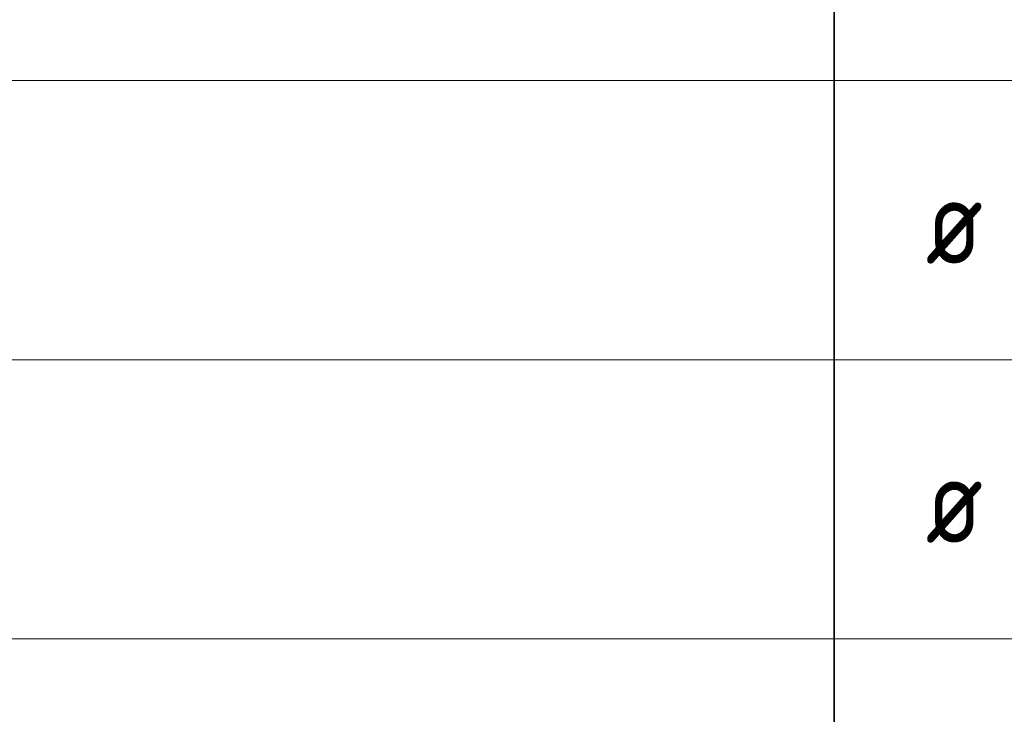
# Model space of a CAD drawing. Header units: metres. Extents: x -38 to 97, y -15 to 21.
# Tile 209 of 256: x 73.09 to 75.91, y 5.86 to 7.85. Entities that reach past the tile are written whole.
import ezdxf

# ---------------------------------------------------------------- set-up
doc = ezdxf.new("R2010")
doc.units = ezdxf.units.M
doc.layers.add('XR$6$Текст_ примечание', color=7, linetype='Continuous', lineweight=13)
doc.styles.add('ISOCPEUR', font='txt')

msp = doc.modelspace()

# ---------------------------------------------------------------- linework, layer by layer
at = {"layer": 'XR$6$Текст_ примечание', "color": 7, "linetype": 'Continuous', "lineweight": 35, "transparency": 33554687}
for p, q in [((75.4198, 8.4717), (75.4198, 7.6717)), ((75.4198, 7.6717), (75.4198, 6.8717)), ((75.4198, 6.8717), (75.4198, 6.0717)), ((75.4198, 6.0717), (75.4198, 5.2717))]:
    msp.add_line(p, q, dxfattribs=at)
at = {"layer": 'XR$6$Текст_ примечание', "color": 7, "linetype": 'Continuous', "lineweight": 13, "transparency": 33554687}
for p, q in [((86.4198, 7.6717), (67.9198, 7.6717)), ((86.4198, 6.8717), (67.9198, 6.8717)), ((86.4198, 6.0717), (67.9198, 6.0717))]:
    msp.add_line(p, q, dxfattribs=at)

# ---------------------------------------------------------------- texts
at = {"layer": 'XR$6$Текст_ примечание', "color": 7, "linetype": 'Continuous', "lineweight": 35, "transparency": 33554687, "char_height": 0.25, "width": 0.327205, "attachment_point": 7, "style": 'ISOCPEUR'}
for insert in [(75.6817, 7.1467), (75.6817, 6.3467)]:
    msp.add_mtext('\\W0.82;ø', dxfattribs=dict(at, insert=insert))

doc.saveas('drawing.dxf')
